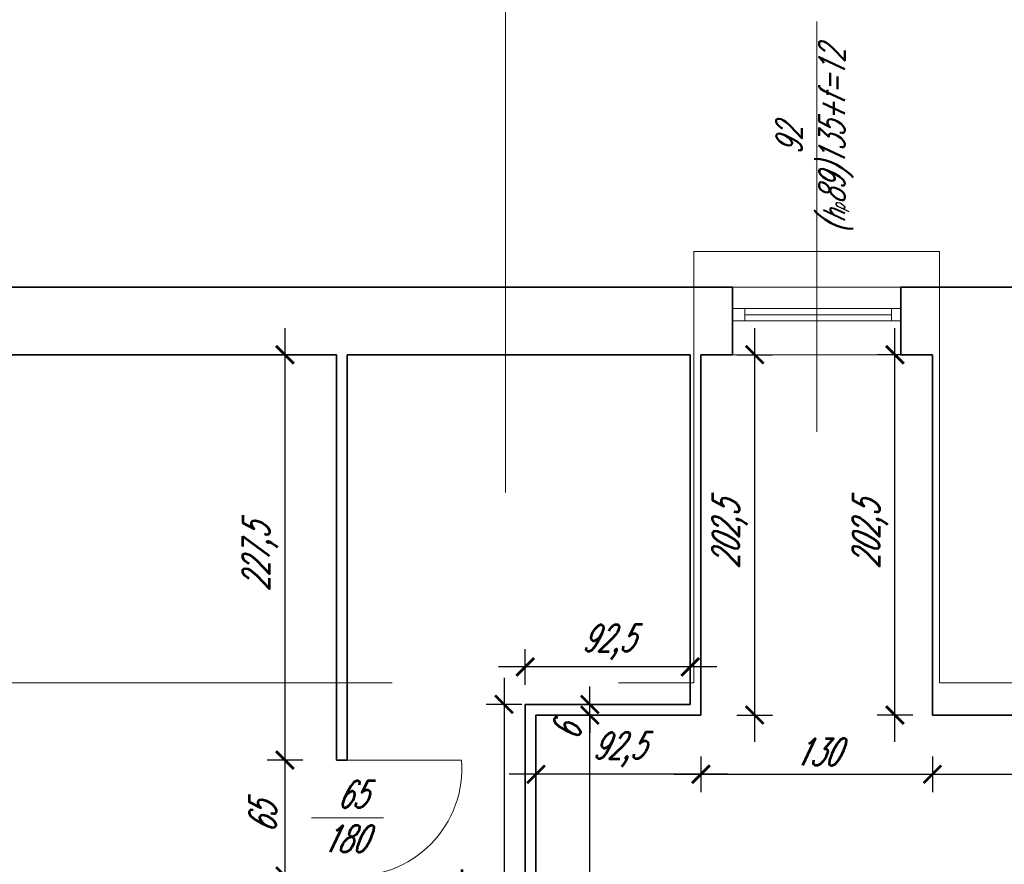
# Model space of a CAD drawing. Header units: millimetres. Extents: x 402 to 79005, y -7782 to 89952.
# Tile 23 of 256: x 26564 to 27117, y 10097 to 10572. Entities that reach past the tile are written whole.
import ezdxf

# ---------------------------------------------------------------- set-up
doc = ezdxf.new("R2010")
doc.units = ezdxf.units.MM
doc.header["$LTSCALE"] = 10
doc.linetypes.add('DASHED', pattern=[19.05, 12.7, -6.35])
doc.layers.get('0').update_dxf_attribs({"lineweight": 0})
doc.layers.get('Defpoints').update_dxf_attribs({"color": 253})
for name, color, linetype, lineweight in [('01_ściany', 253, 'Continuous', 35), ('03-01_okna', 253, 'Continuous', 15), ('03_drzwi', 253, 'Continuous', 15), ('04-1_widok', 253, 'Continuous', 5), ('04-2_nad', 253, 'DASHED', 5), ('05-01_wymiary', 253, 'Continuous', 5), ('05-03_opis', 253, 'Continuous', 5)]:
    doc.layers.add(name, color=color, linetype=linetype, lineweight=lineweight)
doc.styles.add('ariel_wym', font='simplex.shx', dxfattribs={"width": 0.65, "oblique": 25})
doc.dimstyles.new('ariel 50', dxfattribs={"dimtxt": 15, "dimasz": 10, "dimexe": 10, "dimexo": 0, "dimgap": 5, "dimtad": 1, "dimdec": 1, "dimrnd": 0.5, "dimtxsty": 'ariel_wym', "dimblk": 'ARCHTICK', "dimcen": 2.5, "dimdle": 15, "dimazin": 0, "dimtfac": 1, "dimtdec": 1, "dimtix": 1, "dimtmove": 0, "dimatfit": 3, "dimldrblk": 'DOT', "dimfxl": 0, "dimarcsym": 0})
doc.dimstyles.new('ariel 50 wnętrze', dxfattribs={"dimtxt": 15, "dimasz": 10, "dimexe": 10, "dimexo": 0, "dimgap": 5, "dimtad": 1, "dimdec": 1, "dimrnd": 0.5, "dimtxsty": 'ariel_wym', "dimblk": 'ARCHTICK', "dimcen": 2.5, "dimdle": 15, "dimazin": 0, "dimtfac": 1, "dimtdec": 1, "dimtix": 1, "dimtmove": 0, "dimatfit": 3, "dimldrblk": 'DOT', "dimfxl": 0, "dimarcsym": 0})

# ---------------------------------------------------------------- blocks, each defined once
blk = doc.blocks.new('_ArchTick')
at = {"color": 0, "linetype": 'ByBlock', "const_width": 0.15}
blk.add_lwpolyline([(-0.5, -0.5), (0.5, 0.5)], dxfattribs=at)
blk = doc.blocks.new('*D3418')
at = {"layer": '05-01_wymiary', "color": 0, "lineweight": -2}
for p, q in [((26497.77, 10662.85), (26497.77, 10712.85)), ((26964.58, 10662.85), (26964.58, 10712.85)), ((26482.77, 10702.85), (26979.58, 10702.85))]:
    blk.add_line(p, q, dxfattribs=at)
at = {"layer": 'Defpoints', "color": 0, "lineweight": 0}
for p in [(26964.58, 10702.85), (26497.77, 10383.46), (26964.58, 10383.46)]:
    blk.add_point(p, dxfattribs=at)
at = {"layer": '05-01_wymiary', "color": 0, "lineweight": -2, "xscale": 10, "yscale": 10, "zscale": 10, "rotation": 180}
blk.add_blockref('_ArchTick', (26497.77, 10702.85), dxfattribs=at)
at = {"layer": '05-01_wymiary', "color": 0, "lineweight": -2, "xscale": 10, "yscale": 10, "zscale": 10}
blk.add_blockref('_ArchTick', (26964.58, 10702.85), dxfattribs=at)
at = {"layer": '05-01_wymiary', "color": 0, "insert": (26731.17, 10715.35), "char_height": 15, "attachment_point": 5, "style": 'ariel_wym'}
blk.add_mtext('467', dxfattribs=at)
blk = doc.blocks.new('_Dot')
at = {"color": 0, "linetype": 'ByBlock', "lineweight": -2}
blk.add_line((-0.5, 0), (-1, 0), dxfattribs=at)
at = {"color": 0, "linetype": 'ByBlock', "const_width": 0.5}
blk.add_lwpolyline([(-0.25, 0, 1), (0.25, 0, 1)], format="xyb", close=True, dxfattribs=at)
blk = doc.blocks.new('*D3419')
at = {"layer": '05-01_wymiary', "color": 0, "lineweight": -2}
for p, q in [((26964.58, 10662.85), (26964.58, 10712.85)), ((27059.08, 10662.85), (27059.08, 10712.85)), ((26949.58, 10702.85), (27074.08, 10702.85))]:
    blk.add_line(p, q, dxfattribs=at)
at = {"layer": 'Defpoints', "color": 0, "lineweight": 0}
for p in [(27059.08, 10702.85), (26964.58, 10383.46), (27059.08, 10383.46)]:
    blk.add_point(p, dxfattribs=at)
at = {"layer": '05-01_wymiary', "color": 0, "lineweight": -2, "xscale": 10, "yscale": 10, "zscale": 10, "rotation": 180}
blk.add_blockref('_ArchTick', (26964.58, 10702.85), dxfattribs=at)
at = {"layer": '05-01_wymiary', "color": 0, "lineweight": -2, "xscale": 10, "yscale": 10, "zscale": 10}
blk.add_blockref('_ArchTick', (27059.08, 10702.85), dxfattribs=at)
at = {"layer": '05-01_wymiary', "color": 0, "insert": (27011.83, 10716.78), "char_height": 15, "attachment_point": 5, "style": 'ariel_wym'}
blk.add_mtext('94,5', dxfattribs=at)
blk = doc.blocks.new('*D3420')
at = {"layer": '05-01_wymiary', "color": 0, "lineweight": -2}
for p, q in [((27059.08, 10662.85), (27059.08, 10712.85)), ((27686.23, 10662.85), (27686.23, 10712.85)), ((27044.08, 10702.85), (27701.23, 10702.85))]:
    blk.add_line(p, q, dxfattribs=at)
at = {"layer": 'Defpoints', "color": 0, "lineweight": 0}
for p in [(27686.23, 10702.85), (27059.08, 10383.46), (27686.23, 10383.46)]:
    blk.add_point(p, dxfattribs=at)
at = {"layer": '05-01_wymiary', "color": 0, "lineweight": -2, "xscale": 10, "yscale": 10, "zscale": 10, "rotation": 180}
blk.add_blockref('_ArchTick', (27059.08, 10702.85), dxfattribs=at)
at = {"layer": '05-01_wymiary', "color": 0, "lineweight": -2, "xscale": 10, "yscale": 10, "zscale": 10}
blk.add_blockref('_ArchTick', (27686.23, 10702.85), dxfattribs=at)
at = {"layer": '05-01_wymiary', "color": 0, "insert": (27372.65, 10715.35), "char_height": 15, "attachment_point": 5, "style": 'ariel_wym'}
blk.add_mtext('627', dxfattribs=at)
blk = doc.blocks.new('*D3425')
at = {"layer": '05-01_wymiary', "color": 0, "lineweight": -2}
for p, q in [((27076.83, 10712.85), (27076.83, 10762.85)), ((27254.23, 10712.85), (27254.23, 10762.85)), ((27269.23, 10752.85), (27061.83, 10752.85))]:
    blk.add_line(p, q, dxfattribs=at)
at = {"layer": 'Defpoints', "color": 0, "lineweight": 0}
for p in [(27076.83, 10752.85), (27076.83, 10181.17), (27254.23, 10181.17)]:
    blk.add_point(p, dxfattribs=at)
at = {"layer": '05-01_wymiary', "color": 0, "lineweight": -2, "xscale": 10, "yscale": 10, "zscale": 10, "rotation": 180}
blk.add_blockref('_ArchTick', (27076.83, 10752.85), dxfattribs=at)
at = {"layer": '05-01_wymiary', "color": 0, "lineweight": -2, "xscale": 10, "yscale": 10, "zscale": 10}
blk.add_blockref('_ArchTick', (27254.23, 10752.85), dxfattribs=at)
at = {"layer": '05-01_wymiary', "color": 0, "insert": (27165.53, 10766.78), "char_height": 15, "attachment_point": 5, "style": 'ariel_wym'}
blk.add_mtext('177,5', dxfattribs=at)
blk = doc.blocks.new('*D3426')
at = {"layer": '05-01_wymiary', "color": 0, "lineweight": -2}
for p, q in [((26946.83, 10712.85), (26946.83, 10762.85)), ((27076.83, 10712.85), (27076.83, 10762.85)), ((27091.83, 10752.85), (26931.83, 10752.85))]:
    blk.add_line(p, q, dxfattribs=at)
at = {"layer": 'Defpoints', "color": 0, "lineweight": 0}
for p in [(26946.83, 10752.85), (26946.83, 10383.46), (27076.83, 10181.17)]:
    blk.add_point(p, dxfattribs=at)
at = {"layer": '05-01_wymiary', "color": 0, "lineweight": -2, "xscale": 10, "yscale": 10, "zscale": 10, "rotation": 180}
blk.add_blockref('_ArchTick', (26946.83, 10752.85), dxfattribs=at)
at = {"layer": '05-01_wymiary', "color": 0, "lineweight": -2, "xscale": 10, "yscale": 10, "zscale": 10}
blk.add_blockref('_ArchTick', (27076.83, 10752.85), dxfattribs=at)
at = {"layer": '05-01_wymiary', "color": 0, "insert": (27011.83, 10765.35), "char_height": 15, "attachment_point": 5, "style": 'ariel_wym'}
blk.add_mtext('130', dxfattribs=at)
blk = doc.blocks.new('*D3427')
at = {"layer": '05-01_wymiary', "color": 0, "lineweight": -2}
for p, q in [((26940.83, 10712.85), (26940.83, 10762.85)), ((26946.83, 10712.85), (26946.83, 10762.85)), ((26940.83, 10752.85), (26930.83, 10752.85)), ((26946.83, 10752.85), (26940.83, 10752.85)), ((26946.83, 10752.85), (26956.83, 10752.85))]:
    blk.add_line(p, q, dxfattribs=at)
at = {"layer": 'Defpoints', "color": 0, "lineweight": 0}
for p in [(26940.83, 10752.85), (26940.83, 10383.46), (26946.83, 10383.46)]:
    blk.add_point(p, dxfattribs=at)
at = {"layer": '05-01_wymiary', "color": 0, "lineweight": -2, "xscale": 10, "yscale": 10, "zscale": 10}
blk.add_blockref('_ArchTick', (26940.83, 10752.85), dxfattribs=at)
at = {"layer": '05-01_wymiary', "color": 0, "lineweight": -2, "xscale": 10, "yscale": 10, "zscale": 10, "rotation": 180}
blk.add_blockref('_ArchTick', (26946.83, 10752.85), dxfattribs=at)
at = {"layer": '05-01_wymiary', "color": 0, "insert": (26943.83, 10765.35), "char_height": 15, "attachment_point": 5, "style": 'ariel_wym'}
blk.add_mtext('6', dxfattribs=at)
blk = doc.blocks.new('*D3428')
at = {"layer": '05-01_wymiary', "color": 0, "lineweight": -2}
for p, q in [((26748.23, 10712.85), (26748.23, 10762.85)), ((26940.83, 10712.85), (26940.83, 10762.85)), ((26955.83, 10752.85), (26733.23, 10752.85))]:
    blk.add_line(p, q, dxfattribs=at)
at = {"layer": 'Defpoints', "color": 0, "lineweight": 0}
for p in [(26748.23, 10752.85), (26748.23, 10383.46), (26940.83, 10383.46)]:
    blk.add_point(p, dxfattribs=at)
at = {"layer": '05-01_wymiary', "color": 0, "lineweight": -2, "xscale": 10, "yscale": 10, "zscale": 10, "rotation": 180}
blk.add_blockref('_ArchTick', (26748.23, 10752.85), dxfattribs=at)
at = {"layer": '05-01_wymiary', "color": 0, "lineweight": -2, "xscale": 10, "yscale": 10, "zscale": 10}
blk.add_blockref('_ArchTick', (26940.83, 10752.85), dxfattribs=at)
at = {"layer": '05-01_wymiary', "color": 0, "insert": (26844.53, 10766.78), "char_height": 15, "attachment_point": 5, "style": 'ariel_wym'}
blk.add_mtext('192,5', dxfattribs=at)
blk = doc.blocks.new('*D3429')
at = {"layer": '05-01_wymiary', "color": 0, "lineweight": -2}
for p, q in [((26742.23, 10712.85), (26742.23, 10762.85)), ((26748.23, 10712.85), (26748.23, 10762.85)), ((26742.23, 10752.85), (26732.23, 10752.85)), ((26748.23, 10752.85), (26742.23, 10752.85)), ((26748.23, 10752.85), (26758.23, 10752.85))]:
    blk.add_line(p, q, dxfattribs=at)
at = {"layer": 'Defpoints', "color": 0, "lineweight": 0}
for p in [(26742.23, 10752.85), (26742.23, 10383.46), (26748.23, 10383.46)]:
    blk.add_point(p, dxfattribs=at)
at = {"layer": '05-01_wymiary', "color": 0, "lineweight": -2, "xscale": 10, "yscale": 10, "zscale": 10}
blk.add_blockref('_ArchTick', (26742.23, 10752.85), dxfattribs=at)
at = {"layer": '05-01_wymiary', "color": 0, "lineweight": -2, "xscale": 10, "yscale": 10, "zscale": 10, "rotation": 180}
blk.add_blockref('_ArchTick', (26748.23, 10752.85), dxfattribs=at)
at = {"layer": '05-01_wymiary', "color": 0, "insert": (26745.23, 10765.35), "char_height": 15, "attachment_point": 5, "style": 'ariel_wym'}
blk.add_mtext('6', dxfattribs=at)
blk = doc.blocks.new('*D3430')
at = {"layer": '05-01_wymiary', "color": 0, "lineweight": -2}
for p, q in [((25684.23, 10712.85), (25684.23, 10762.85)), ((26742.23, 10712.85), (26742.23, 10762.85)), ((26757.23, 10752.85), (25669.23, 10752.85))]:
    blk.add_line(p, q, dxfattribs=at)
at = {"layer": 'Defpoints', "color": 0, "lineweight": 0}
for p in [(25684.23, 10752.85), (25684.23, 10383.46), (26742.23, 10383.46)]:
    blk.add_point(p, dxfattribs=at)
at = {"layer": '05-01_wymiary', "color": 0, "lineweight": -2, "xscale": 10, "yscale": 10, "zscale": 10, "rotation": 180}
blk.add_blockref('_ArchTick', (25684.23, 10752.85), dxfattribs=at)
at = {"layer": '05-01_wymiary', "color": 0, "lineweight": -2, "xscale": 10, "yscale": 10, "zscale": 10}
blk.add_blockref('_ArchTick', (26742.23, 10752.85), dxfattribs=at)
at = {"layer": '05-01_wymiary', "color": 0, "insert": (26213.23, 10765.35), "char_height": 15, "attachment_point": 5, "style": 'ariel_wym'}
blk.add_mtext('1058', dxfattribs=at)
blk = doc.blocks.new('*D3435')
at = {"layer": '05-01_wymiary', "color": 0, "lineweight": -2}
for p, q in [((22873.26, 10762.85), (22873.26, 10812.85)), ((27686.23, 10762.85), (27686.23, 10812.85)), ((22858.26, 10802.85), (27701.23, 10802.85))]:
    blk.add_line(p, q, dxfattribs=at)
at = {"layer": 'Defpoints', "color": 0, "lineweight": 0}
for p in [(27686.23, 10802.85), (22873.26, 10421.46), (27686.23, 10383.46)]:
    blk.add_point(p, dxfattribs=at)
at = {"layer": '05-01_wymiary', "color": 0, "lineweight": -2, "xscale": 10, "yscale": 10, "zscale": 10, "rotation": 180}
blk.add_blockref('_ArchTick', (22873.26, 10802.85), dxfattribs=at)
at = {"layer": '05-01_wymiary', "color": 0, "lineweight": -2, "xscale": 10, "yscale": 10, "zscale": 10}
blk.add_blockref('_ArchTick', (27686.23, 10802.85), dxfattribs=at)
at = {"layer": '05-01_wymiary', "color": 0, "insert": (25279.74, 10815.35), "char_height": 15, "attachment_point": 5, "style": 'ariel_wym'}
blk.add_mtext('4813', dxfattribs=at)
blk = doc.blocks.new('*D3646')
at = {"layer": '05-01_wymiary', "color": 0, "lineweight": -2}
for p, q in [((26713.29, 10398.46), (26713.29, 10140.89)), ((26723.29, 10383.46), (26703.29, 10383.46)), ((26723.29, 10155.89), (26703.29, 10155.89))]:
    blk.add_line(p, q, dxfattribs=at)
at = {"layer": 'Defpoints', "color": 0, "lineweight": 0}
for p in [(26742.23, 10383.46), (26713.29, 10155.89), (26742.23, 10155.89)]:
    blk.add_point(p, dxfattribs=at)
at = {"layer": '05-01_wymiary', "color": 0, "lineweight": -2, "xscale": 10, "yscale": 10, "zscale": 10}
for p, rotation in [((26713.29, 10383.46), 90), ((26713.29, 10155.89), 270)]:
    blk.add_blockref('_ArchTick', p, dxfattribs=dict(at, rotation=rotation))
at = {"layer": '05-01_wymiary', "color": 0, "insert": (26699.36, 10269.67), "char_height": 15, "attachment_point": 5, "rotation": 90, "style": 'ariel_wym'}
blk.add_mtext('227,5', dxfattribs=at)
blk = doc.blocks.new('*D3647')
at = {"layer": '05-01_wymiary', "color": 0, "lineweight": -2}
for p, q in [((26713.29, 10170.89), (26713.29, 10075.89)), ((26723.29, 10155.89), (26703.29, 10155.89)), ((26723.29, 10090.89), (26703.29, 10090.89))]:
    blk.add_line(p, q, dxfattribs=at)
at = {"layer": 'Defpoints', "color": 0, "lineweight": 0}
for p in [(26742.23, 10155.89), (26713.29, 10090.89), (26742.23, 10090.89)]:
    blk.add_point(p, dxfattribs=at)
at = {"layer": '05-01_wymiary', "color": 0, "lineweight": -2, "xscale": 10, "yscale": 10, "zscale": 10}
for p, rotation in [((26713.29, 10155.89), 90), ((26713.29, 10090.89), 270)]:
    blk.add_blockref('_ArchTick', p, dxfattribs=dict(at, rotation=rotation))
at = {"layer": '05-01_wymiary', "color": 0, "insert": (26700.79, 10123.39), "char_height": 15, "attachment_point": 5, "rotation": 90, "style": 'ariel_wym'}
blk.add_mtext('65', dxfattribs=at)
blk = doc.blocks.new('*D3648')
at = {"layer": '05-01_wymiary', "color": 0, "lineweight": -2}
for p, q in [((26713.29, 10105.89), (26713.29, 9655.54)), ((26723.29, 10090.89), (26703.29, 10090.89)), ((26723.29, 9670.54), (26703.29, 9670.54))]:
    blk.add_line(p, q, dxfattribs=at)
at = {"layer": 'Defpoints', "color": 0, "lineweight": 0}
for p in [(26742.23, 10090.89), (26713.29, 9670.54), (26742.23, 9670.54)]:
    blk.add_point(p, dxfattribs=at)
at = {"layer": '05-01_wymiary', "color": 0, "lineweight": -2, "xscale": 10, "yscale": 10, "zscale": 10}
for p, rotation in [((26713.29, 10090.89), 90), ((26713.29, 9670.54), 270)]:
    blk.add_blockref('_ArchTick', p, dxfattribs=dict(at, rotation=rotation))
at = {"layer": '05-01_wymiary', "color": 0, "insert": (26699.36, 9880.71), "char_height": 15, "attachment_point": 5, "rotation": 90, "style": 'ariel_wym'}
blk.add_mtext('420,5', dxfattribs=at)
blk = doc.blocks.new('*D3668')
at = {"layer": '05-01_wymiary', "color": 0, "lineweight": -2}
for p, q in [((26836.29, 10202.17), (26836.29, 9939.55)), ((26846.29, 10187.17), (26826.29, 10187.17)), ((26846.29, 9954.55), (26826.29, 9954.55))]:
    blk.add_line(p, q, dxfattribs=at)
at = {"layer": 'Defpoints', "color": 0, "lineweight": 0}
for p in [(26848.23, 10187.17), (26836.29, 9954.55), (26848.23, 9954.55)]:
    blk.add_point(p, dxfattribs=at)
at = {"layer": '05-01_wymiary', "color": 0, "lineweight": -2, "xscale": 10, "yscale": 10, "zscale": 10}
for p, rotation in [((26836.29, 10187.17), 90), ((26836.29, 9954.55), 270)]:
    blk.add_blockref('_ArchTick', p, dxfattribs=dict(at, rotation=rotation))
at = {"layer": '05-01_wymiary', "color": 0, "insert": (26822.36, 10070.86), "char_height": 15, "attachment_point": 5, "rotation": 90, "style": 'ariel_wym'}
blk.add_mtext('232,5', dxfattribs=at)
blk = doc.blocks.new('*D3669')
at = {"layer": '05-01_wymiary', "color": 0, "lineweight": -2}
for p, q in [((26884.44, 9939.55), (26884.44, 10196.17)), ((26874.44, 10181.17), (26894.44, 10181.17)), ((26874.44, 9954.55), (26894.44, 9954.55))]:
    blk.add_line(p, q, dxfattribs=at)
at = {"layer": 'Defpoints', "color": 0, "lineweight": 0}
for p in [(26854.23, 10181.17), (26884.44, 10181.17), (26854.23, 9954.55)]:
    blk.add_point(p, dxfattribs=at)
at = {"layer": '05-01_wymiary', "color": 0, "lineweight": -2, "xscale": 10, "yscale": 10, "zscale": 10}
for p, rotation in [((26884.44, 10181.17), 90), ((26884.44, 9954.55), 270)]:
    blk.add_blockref('_ArchTick', p, dxfattribs=dict(at, rotation=rotation))
at = {"layer": '05-01_wymiary', "color": 0, "insert": (26870.51, 10067.86), "char_height": 15, "attachment_point": 5, "rotation": 90, "style": 'ariel_wym'}
blk.add_mtext('226,5', dxfattribs=at)
blk = doc.blocks.new('*D3670')
at = {"layer": '05-01_wymiary', "color": 0, "lineweight": -2}
for p, q in [((26884.44, 10187.17), (26884.44, 10197.17)), ((26874.44, 10187.17), (26894.44, 10187.17)), ((26884.44, 10181.17), (26884.44, 10187.17)), ((26874.44, 10181.17), (26894.44, 10181.17)), ((26884.44, 10181.17), (26884.44, 10171.17))]:
    blk.add_line(p, q, dxfattribs=at)
at = {"layer": 'Defpoints', "color": 0, "lineweight": 0}
for p in [(26848.23, 10187.17), (26884.44, 10187.17), (26854.23, 10181.17)]:
    blk.add_point(p, dxfattribs=at)
at = {"layer": '05-01_wymiary', "color": 0, "lineweight": -2, "xscale": 10, "yscale": 10, "zscale": 10}
for p, rotation in [((26884.44, 10187.17), 270), ((26884.44, 10181.17), 90)]:
    blk.add_blockref('_ArchTick', p, dxfattribs=dict(at, rotation=rotation))
at = {"layer": '05-01_wymiary', "color": 0, "insert": (26871.94, 10171.17), "char_height": 15, "attachment_point": 5, "rotation": 90, "style": 'ariel_wym'}
blk.add_mtext('6', dxfattribs=at)
blk = doc.blocks.new('*D3671')
at = {"layer": '05-01_wymiary', "color": 0, "lineweight": -2}
for p, q in [((26848.23, 10198.23), (26848.23, 10218.23)), ((26940.83, 10198.23), (26940.83, 10218.23)), ((26955.83, 10208.23), (26833.23, 10208.23))]:
    blk.add_line(p, q, dxfattribs=at)
at = {"layer": 'Defpoints', "color": 0, "lineweight": 0}
for p in [(26848.23, 10208.23), (26848.23, 10187.17), (26940.83, 10187.17)]:
    blk.add_point(p, dxfattribs=at)
at = {"layer": '05-01_wymiary', "color": 0, "lineweight": -2, "xscale": 10, "yscale": 10, "zscale": 10, "rotation": 180}
blk.add_blockref('_ArchTick', (26848.23, 10208.23), dxfattribs=at)
at = {"layer": '05-01_wymiary', "color": 0, "lineweight": -2, "xscale": 10, "yscale": 10, "zscale": 10}
blk.add_blockref('_ArchTick', (26940.83, 10208.23), dxfattribs=at)
at = {"layer": '05-01_wymiary', "color": 0, "insert": (26894.53, 10222.16), "char_height": 15, "attachment_point": 5, "style": 'ariel_wym'}
blk.add_mtext('92,5', dxfattribs=at)
blk = doc.blocks.new('*D3672')
at = {"layer": '05-01_wymiary', "color": 0, "lineweight": -2}
for p, q in [((26854.23, 10157.94), (26854.23, 10137.94)), ((26946.83, 10157.94), (26946.83, 10137.94)), ((26961.83, 10147.94), (26839.23, 10147.94))]:
    blk.add_line(p, q, dxfattribs=at)
at = {"layer": 'Defpoints', "color": 0, "lineweight": 0}
for p in [(26854.23, 10181.17), (26946.83, 10181.17), (26854.23, 10147.94)]:
    blk.add_point(p, dxfattribs=at)
at = {"layer": '05-01_wymiary', "color": 0, "lineweight": -2, "xscale": 10, "yscale": 10, "zscale": 10, "rotation": 180}
blk.add_blockref('_ArchTick', (26854.23, 10147.94), dxfattribs=at)
at = {"layer": '05-01_wymiary', "color": 0, "lineweight": -2, "xscale": 10, "yscale": 10, "zscale": 10}
blk.add_blockref('_ArchTick', (26946.83, 10147.94), dxfattribs=at)
at = {"layer": '05-01_wymiary', "color": 0, "insert": (26900.53, 10161.86), "char_height": 15, "attachment_point": 5, "style": 'ariel_wym'}
blk.add_mtext('92,5', dxfattribs=at)
blk = doc.blocks.new('*D3673')
at = {"layer": '05-01_wymiary', "color": 0, "lineweight": -2}
for p, q in [((26977.02, 10166.17), (26977.02, 10398.46)), ((26967.02, 10383.46), (26987.02, 10383.46)), ((26967.02, 10181.17), (26987.02, 10181.17))]:
    blk.add_line(p, q, dxfattribs=at)
at = {"layer": 'Defpoints', "color": 0, "lineweight": 0}
for p in [(26946.83, 10383.46), (26977.02, 10383.46), (26946.83, 10181.17)]:
    blk.add_point(p, dxfattribs=at)
at = {"layer": '05-01_wymiary', "color": 0, "lineweight": -2, "xscale": 10, "yscale": 10, "zscale": 10}
for p, rotation in [((26977.02, 10383.46), 90), ((26977.02, 10181.17), 270)]:
    blk.add_blockref('_ArchTick', p, dxfattribs=dict(at, rotation=rotation))
at = {"layer": '05-01_wymiary', "color": 0, "insert": (26963.09, 10282.31), "char_height": 15, "attachment_point": 5, "rotation": 90, "style": 'ariel_wym'}
blk.add_mtext('202,5', dxfattribs=at)
blk = doc.blocks.new('*D3674')
at = {"layer": '05-01_wymiary', "color": 0, "lineweight": -2}
for p, q in [((27055.75, 10166.17), (27055.75, 10398.46)), ((27065.75, 10383.46), (27045.75, 10383.46)), ((27065.75, 10181.17), (27045.75, 10181.17))]:
    blk.add_line(p, q, dxfattribs=at)
at = {"layer": 'Defpoints', "color": 0, "lineweight": 0}
for p in [(27055.75, 10383.46), (27076.83, 10383.46), (27076.83, 10181.17)]:
    blk.add_point(p, dxfattribs=at)
at = {"layer": '05-01_wymiary', "color": 0, "lineweight": -2, "xscale": 10, "yscale": 10, "zscale": 10}
for p, rotation in [((27055.75, 10383.46), 90), ((27055.75, 10181.17), 270)]:
    blk.add_blockref('_ArchTick', p, dxfattribs=dict(at, rotation=rotation))
at = {"layer": '05-01_wymiary', "color": 0, "insert": (27041.82, 10282.31), "char_height": 15, "attachment_point": 5, "rotation": 90, "style": 'ariel_wym'}
blk.add_mtext('202,5', dxfattribs=at)
blk = doc.blocks.new('*D3675')
at = {"layer": '05-01_wymiary', "color": 0, "lineweight": -2}
for p, q in [((26946.83, 10157.94), (26946.83, 10137.94)), ((27076.83, 10157.94), (27076.83, 10137.94)), ((26931.83, 10147.94), (27091.83, 10147.94))]:
    blk.add_line(p, q, dxfattribs=at)
at = {"layer": 'Defpoints', "color": 0, "lineweight": 0}
for p in [(26946.83, 10181.17), (27076.83, 10181.17), (27076.83, 10147.94)]:
    blk.add_point(p, dxfattribs=at)
at = {"layer": '05-01_wymiary', "color": 0, "lineweight": -2, "xscale": 10, "yscale": 10, "zscale": 10, "rotation": 180}
blk.add_blockref('_ArchTick', (26946.83, 10147.94), dxfattribs=at)
at = {"layer": '05-01_wymiary', "color": 0, "lineweight": -2, "xscale": 10, "yscale": 10, "zscale": 10}
blk.add_blockref('_ArchTick', (27076.83, 10147.94), dxfattribs=at)
at = {"layer": '05-01_wymiary', "color": 0, "insert": (27011.83, 10160.44), "char_height": 15, "attachment_point": 5, "style": 'ariel_wym'}
blk.add_mtext('130', dxfattribs=at)
blk = doc.blocks.new('*D3676')
at = {"layer": '05-01_wymiary', "color": 0, "lineweight": -2}
for p, q in [((27076.83, 10157.94), (27076.83, 10137.94)), ((27254.23, 10157.94), (27254.23, 10137.94)), ((27061.83, 10147.94), (27269.23, 10147.94))]:
    blk.add_line(p, q, dxfattribs=at)
at = {"layer": 'Defpoints', "color": 0, "lineweight": 0}
for p in [(27076.83, 10181.17), (27254.23, 10181.17), (27254.23, 10147.94)]:
    blk.add_point(p, dxfattribs=at)
at = {"layer": '05-01_wymiary', "color": 0, "lineweight": -2, "xscale": 10, "yscale": 10, "zscale": 10, "rotation": 180}
blk.add_blockref('_ArchTick', (27076.83, 10147.94), dxfattribs=at)
at = {"layer": '05-01_wymiary', "color": 0, "lineweight": -2, "xscale": 10, "yscale": 10, "zscale": 10}
blk.add_blockref('_ArchTick', (27254.23, 10147.94), dxfattribs=at)
at = {"layer": '05-01_wymiary', "color": 0, "insert": (27165.53, 10161.86), "char_height": 15, "attachment_point": 5, "style": 'ariel_wym'}
blk.add_mtext('177,5', dxfattribs=at)

msp = doc.modelspace()

# ---------------------------------------------------------------- linework, layer by layer
at = {"layer": '01_ściany'}
for p, q in [((26964.579, 10421.457), (26497.769, 10421.457)), ((26964.579, 10383.457), (26964.579, 10421.457)), ((27059.079, 10383.457), (27059.079, 10421.457)), ((27876.903, 10421.457), (27059.079, 10421.457)), ((26742.226, 10383.457), (26497.769, 10383.457)), ((26742.226, 10155.889), (26742.226, 10383.457)), ((26748.226, 10155.889), (26748.226, 10383.457)), ((26940.829, 10383.457), (26748.226, 10383.457)), ((26940.829, 10383.457), (26940.829, 10187.172)), ((26946.829, 10383.457), (26946.829, 10181.172)), ((26964.579, 10383.457), (26946.829, 10383.457)), ((27076.829, 10383.457), (27059.079, 10383.457)), ((27076.829, 10383.457), (27076.829, 10181.172)), ((26848.226, 9954.548), (26848.226, 10187.172)), ((26848.226, 10187.172), (26940.829, 10187.172)), ((26854.226, 9954.548), (26854.226, 10181.172)), ((26854.226, 10181.172), (26946.829, 10181.172)), ((27076.829, 10181.172), (27254.226, 10181.172)), ((26742.226, 10155.889), (26748.226, 10155.889))]:
    msp.add_line(p, q, dxfattribs=at)
at = {"layer": '03-01_okna'}
msp.add_line((26964.579, 10421.457), (27059.079, 10421.457), dxfattribs=at)
at = {"layer": '03-01_okna', "linetype": 'Continuous', "lineweight": 0}
for p, q in [((26964.579, 10409.457), (27059.079, 10409.457)), ((26971.569, 10409.457), (26971.569, 10402.468)), ((27053.907, 10409.457), (27053.907, 10402.468)), ((26971.569, 10405.962), (27053.907, 10405.962)), ((26964.579, 10402.468), (27059.079, 10402.468))]:
    msp.add_line(p, q, dxfattribs=at)
at = {"layer": '03_drzwi'}
for p, q in [((26812.465, 10155.889), (26744.966, 10155.889)), ((26728.216, 10123.52), (26768.562, 10123.52))]:
    msp.add_line(p, q, dxfattribs=at)
msp.add_arc((26752.101, 10151.303), 60.538, 266.32988, 4.34491, dxfattribs=at)
at = {"layer": '04-1_widok'}
msp.add_line((27059.079, 10383.457), (26964.579, 10383.457), dxfattribs=at)
at = {"layer": '04-2_nad', "ltscale": 2}
for p, q in [((26942.829, 10441.457), (27080.829, 10441.457)), ((26942.829, 10441.457), (26942.829, 10199.262)), ((27080.829, 10441.457), (27080.829, 10199.262)), ((26519.519, 10199.262), (26942.829, 10199.262)), ((27080.829, 10199.262), (27686.226, 10199.262))]:
    msp.add_line(p, q, dxfattribs=at)
at = {"layer": '05-03_opis'}
msp.add_line((26837.103, 11071.532), (26837.103, 10306.214), dxfattribs=at)
at = {"layer": '05-03_opis', "lineweight": 0}
msp.add_line((27011.829, 10340.238), (27011.829, 10570.582), dxfattribs=at)

# ---------------------------------------------------------------- texts
at = {"layer": '03_drzwi', "insert": (26759.182, 10144.181), "char_height": 15, "width": 160.59049, "attachment_point": 3, "style": 'ariel_wym'}
msp.add_mtext('65\\P180', dxfattribs=at)
at = {"layer": '05-03_opis', "lineweight": 0, "insert": (27010.758, 10503.857), "char_height": 14.4, "width": 62.66128, "attachment_point": 5, "rotation": 90, "style": 'ariel_wym'}
msp.add_mtext('92\\P({\\H0.8333x;h\\H0.6x;p}89)135+f=12', dxfattribs=at)

# ---------------------------------------------------------------- dimensions: what is measured, and where the dimension line sits
at = {"layer": '05-01_wymiary'}
for base, p1, p2, dimstyle, picture, middle in [((27686.226, 10802.851), (22873.258, 10421.457), (27686.226, 10383.457), 'ariel 50', '*D3435', (25279.742, 10815.351)), ((26848.226, 10208.234), (26940.829, 10187.172), (26848.226, 10187.172), 'ariel 50 wnętrze', '*D3671', (26894.527, 10222.162)), ((26854.226, 10147.936), (26946.829, 10181.172), (26854.226, 10181.172), 'ariel 50 wnętrze', '*D3672', (26900.527, 10161.865))]:
    dim = msp.add_linear_dim(base=base, p1=p1, p2=p2, dimstyle=dimstyle, dxfattribs=at)
    dim.commit()
    dim.dimension.update_dxf_attribs({"geometry": picture, "text_midpoint": middle})
for base, p1, p2, dimstyle, picture, middle in [((25684.226, 10752.851), (26742.226, 10383.457), (25684.226, 10383.457), 'ariel 50', '*D3430', (26213.226, 10765.351)), ((26742.226, 10752.851), (26748.226, 10383.457), (26742.226, 10383.457), 'ariel 50', '*D3429', (26745.226, 10765.351)), ((26748.226, 10752.851), (26940.829, 10383.457), (26748.226, 10383.457), 'ariel 50', '*D3428', (26844.527, 10766.78)), ((26940.829, 10752.851), (26946.829, 10383.457), (26940.829, 10383.457), 'ariel 50', '*D3427', (26943.829, 10765.351)), ((26946.829, 10752.851), (27076.829, 10181.172), (26946.829, 10383.457), 'ariel 50', '*D3426', (27011.829, 10765.351)), ((27076.829, 10752.851), (27254.226, 10181.172), (27076.829, 10181.172), 'ariel 50', '*D3425', (27165.527, 10766.78)), ((26964.579, 10702.851), (26497.769, 10383.457), (26964.579, 10383.457), 'ariel 50', '*D3418', (26731.174, 10715.351)), ((27059.079, 10702.851), (26964.579, 10383.457), (27059.079, 10383.457), 'ariel 50', '*D3419', (27011.829, 10716.78)), ((27686.226, 10702.851), (27059.079, 10383.457), (27686.226, 10383.457), 'ariel 50', '*D3420', (27372.652, 10715.351)), ((27076.829, 10147.936), (26946.829, 10181.172), (27076.829, 10181.172), 'ariel 50 wnętrze', '*D3675', (27011.829, 10160.436)), ((27254.226, 10147.936), (27076.829, 10181.172), (27254.226, 10181.172), 'ariel 50 wnętrze', '*D3676', (27165.527, 10161.865))]:
    dim = msp.add_linear_dim(base=base, p1=p1, p2=p2, dimstyle=dimstyle, override={"dimtmove": 1}, dxfattribs=at)
    dim.commit()
    dim.dimension.update_dxf_attribs({"geometry": picture, "text_midpoint": middle})
for base, p1, p2, picture, middle in [((26713.293, 10155.889), (26742.226, 10383.457), (26742.226, 10155.889), '*D3646', (26699.364, 10269.673)), ((26977.017, 10383.457), (26946.829, 10181.172), (26946.829, 10383.457), '*D3673', (26963.088, 10282.314)), ((27055.746, 10383.457), (27076.829, 10181.172), (27076.829, 10383.457), '*D3674', (27041.817, 10282.314)), ((26836.288, 9954.548), (26848.226, 10187.172), (26848.226, 9954.548), '*D3668', (26822.359, 10070.86)), ((26884.44, 10181.172), (26854.226, 9954.548), (26854.226, 10181.172), '*D3669', (26870.512, 10067.86))]:
    dim = msp.add_linear_dim(base=base, p1=p1, p2=p2, angle=90, dimstyle='ariel 50 wnętrze', dxfattribs=at)
    dim.commit()
    dim.dimension.update_dxf_attribs({"geometry": picture, "text_midpoint": middle})
dim = msp.add_linear_dim(base=(26884.44, 10187.172), p1=(26854.226, 10181.172), p2=(26848.226, 10187.172), angle=90, dimstyle='ariel 50 wnętrze', override={"dimtmove": 1}, dxfattribs=at)
dim.commit()
dim.dimension.update_dxf_attribs({"geometry": '*D3670', "text_midpoint": (26884.44, 10171.172), "dimtype": 160})
for base, p1, p2, picture, middle in [((26713.293, 10090.889), (26742.226, 10155.889), (26742.226, 10090.889), '*D3647', (26700.793, 10123.389)), ((26713.293, 9670.538), (26742.226, 10090.889), (26742.226, 9670.538), '*D3648', (26699.364, 9880.713))]:
    dim = msp.add_linear_dim(base=base, p1=p1, p2=p2, angle=90, dimstyle='ariel 50 wnętrze', override={"dimtmove": 1}, dxfattribs=at)
    dim.commit()
    dim.dimension.update_dxf_attribs({"geometry": picture, "text_midpoint": middle})

doc.saveas('drawing.dxf')
